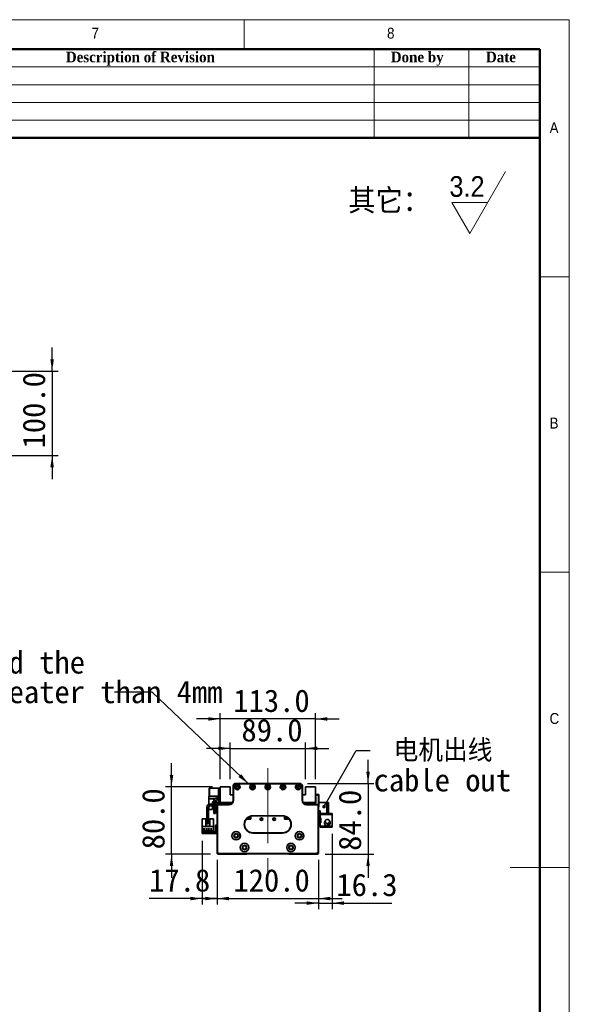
# Model space of a CAD drawing. Header units: millimetres. Extents: x 35 to 2905, y 35 to 2044.
# Tile 10 of 10: x 2254 to 2905, y 877 to 2044. Entities that reach past the tile are written whole.
import ezdxf

# ---------------------------------------------------------------- set-up
doc = ezdxf.new("R2010")
doc.units = ezdxf.units.MM
doc.header["$LTSCALE"] = 7
doc.linetypes.add('CENTERX2', pattern=[20.32, 12.7, -2.54, 2.54, -2.54])
doc.layers.add('黑色实线', color=7, linetype='Continuous')
doc.styles.add('SLDTEXTSTYLE0', font='Gothic.ttf', dxfattribs={"width": 0.913, "bigfont": 'bigfont'})
doc.styles.add('SLDTEXTSTYLE1', font='Gothic.ttf', dxfattribs={"width": 0.913})
doc.styles.add('SLDTEXTSTYLE2', font='timesbd.ttf', dxfattribs={"width": 0.933})
doc.styles.add('SLDTEXTSTYLE8', font='txt')
doc.styles.add('SLDTEXTSTYLE9', font='txt', dxfattribs={"bigfont": 'bigfont'})
doc.dimstyles.new('SLDDIMSTYLE0', dxfattribs={"dimtxt": 26.6, "dimasz": 14, "dimexe": 0, "dimexo": 0.0625, "dimgap": 6.65, "dimtad": 2, "dimdec": 1, "dimrnd": 1e-09, "dimzin": 4, "dimdsep": 46, "dimtxsty": 'SLDTEXTSTYLE8', "dimsah": 1, "dimcen": 0.09, "dimadec": 0, "dimazin": 1, "dimtfac": 1, "dimtdec": 1, "dimtmove": 0, "dimatfit": 0, "dimfxl": 0, "dimfrac": 2, "dimtolj": 1, "dimtzin": 12, "dimarcsym": 0})
doc.dimstyles.new('SLDDIMSTYLE1', dxfattribs={"dimtxt": 26.6, "dimasz": 14, "dimexe": 0, "dimexo": 0.0625, "dimgap": 6.65, "dimtad": 2, "dimdec": 1, "dimrnd": 1e-09, "dimzin": 12, "dimdsep": 46, "dimtxsty": 'SLDTEXTSTYLE8', "dimsah": 1, "dimcen": 0.09, "dimadec": 0, "dimazin": 3, "dimtfac": 1, "dimtdec": 1, "dimtmove": 0, "dimatfit": 0, "dimfxl": 0, "dimfrac": 2, "dimtolj": 1, "dimtzin": 12, "dimarcsym": 0})
doc.dimstyles.new('SLDDIMSTYLE2', dxfattribs={"dimtxt": 0.18, "dimasz": 4.2, "dimexe": 0, "dimexo": 0.0625, "dimgap": 0, "dimtad": 0, "dimtih": 1, "dimtoh": 1, "dimdec": 0, "dimrnd": 1e-09, "dimzin": 0, "dimdsep": 46, "dimtxsty": 'Standard', "dimblk1": 'DOT', "dimblk2": 'DOT', "dimsah": 1, "dimcen": 0.09, "dimadec": 0, "dimazin": 0, "dimtfac": 4.2, "dimtdec": 0, "dimtofl": 0, "dimtmove": 0, "dimatfit": 3, "dimldrblk": 'DOT', "dimfxl": 0, "dimfrac": 2, "dimtolj": 1, "dimtzin": 0, "dimarcsym": 0})
doc.dimstyles.new('SLDDIMSTYLE3', dxfattribs={"dimtxt": 0.18, "dimasz": 14, "dimexe": 0, "dimexo": 0.0625, "dimgap": 0, "dimtad": 0, "dimtih": 1, "dimtoh": 1, "dimdec": 0, "dimrnd": 1e-09, "dimzin": 0, "dimdsep": 46, "dimtxsty": 'Standard', "dimsah": 1, "dimcen": 0.09, "dimadec": 0, "dimazin": 0, "dimtfac": 14, "dimtdec": 0, "dimtofl": 0, "dimtmove": 0, "dimatfit": 3, "dimfxl": 0, "dimfrac": 2, "dimtolj": 1, "dimtzin": 0, "dimarcsym": 0})

# ---------------------------------------------------------------- blocks, each defined once
blk = doc.blocks.new('SW_SFSYMBOL_0')
at = {"color": 0, "linetype": 'Continuous', "lineweight": 18}
for p, q in [((24, -36.7), (66.5, 36.8)), ((24, -36.7), (2.8, 0)), ((45.2, 0), (2.8, 0))]:
    blk.add_line(p, q, dxfattribs=at)
at = {"color": 0, "linetype": 'Continuous', "lineweight": 18, "insert": (0, 31.3), "char_height": 24.5, "attachment_point": 1, "style": 'SLDTEXTSTYLE1'}
blk.add_mtext('3.2', dxfattribs=at)
blk = doc.blocks.new('_D')
at = {"layer": '黑色实线'}
for p, q in [((2487.9, 1048.7), (2487.9, 995.7)), ((2607.9, 1048.7), (2607.9, 995.7)), ((2487.9, 1002.7), (2459.9, 1002.7)), ((2487.9, 1002.7), (2607.9, 1002.7)), ((2607.9, 1002.7), (2635.9, 1002.7))]:
    blk.add_line(p, q, dxfattribs=at)
for points in [[(2487.9, 1002.7), (2473.9, 1004.8), (2473.9, 1000.6)], [(2607.9, 1002.7), (2621.9, 1000.6), (2621.9, 1004.8)]]:
    blk.add_solid(points, dxfattribs=at)
at = {"layer": '黑色实线', "insert": (2507.2, 1037.6), "char_height": 26.6, "attachment_point": 1, "style": 'SLDTEXTSTYLE8'}
blk.add_mtext('120.0', dxfattribs=at)
blk = doc.blocks.new('_D_1')
at = {"layer": '黑色实线'}
for p, q in [((2470.1, 1070.9), (2470.1, 995.7)), ((2487.9, 1048.7), (2487.9, 995.7)), ((2470.1, 1002.7), (2407.4, 1002.7)), ((2470.1, 1002.7), (2487.9, 1002.7)), ((2487.9, 1002.7), (2515.9, 1002.7))]:
    blk.add_line(p, q, dxfattribs=at)
for points in [[(2470.1, 1002.7), (2456.1, 1004.8), (2456.1, 1000.6)], [(2487.9, 1002.7), (2501.9, 1000.6), (2501.9, 1004.8)]]:
    blk.add_solid(points, dxfattribs=at)
at = {"layer": '黑色实线', "insert": (2407.4, 1037.6), "char_height": 26.6, "attachment_point": 1, "style": 'SLDTEXTSTYLE8'}
blk.add_mtext('17.8', dxfattribs=at)
blk = doc.blocks.new('_D_2')
at = {"layer": '黑色实线'}
for p, q in [((2624.2, 1079.5), (2624.2, 990.3)), ((2607.9, 1048.7), (2607.9, 990.3)), ((2607.9, 997.3), (2579.9, 997.3)), ((2607.9, 997.3), (2624.2, 997.3)), ((2624.2, 997.3), (2694.7, 997.3))]:
    blk.add_line(p, q, dxfattribs=at)
for points in [[(2607.9, 997.3), (2593.9, 999.4), (2593.9, 995.2)], [(2624.2, 997.3), (2638.2, 995.2), (2638.2, 999.4)]]:
    blk.add_solid(points, dxfattribs=at)
at = {"layer": '黑色实线', "insert": (2629.2, 1032.2), "char_height": 26.6, "attachment_point": 1, "style": 'SLDTEXTSTYLE8'}
blk.add_mtext('16.3', dxfattribs=at)
blk = doc.blocks.new('_D_3')
at = {"layer": '黑色实线'}
for p, q in [((2666.7, 1139.1), (2666.7, 1167.1)), ((2594.8, 1139.1), (2673.7, 1139.1)), ((2666.7, 1139.1), (2666.7, 1055.1)), ((2615.8, 1055.1), (2673.7, 1055.1)), ((2666.7, 1055.1), (2666.7, 1027.1))]:
    blk.add_line(p, q, dxfattribs=at)
for points in [[(2666.7, 1139.1), (2668.8, 1153.1), (2664.6, 1153.1)], [(2666.7, 1055.1), (2664.6, 1041.1), (2668.8, 1041.1)]]:
    blk.add_solid(points, dxfattribs=at)
at = {"layer": '黑色实线', "insert": (2631.8, 1059.2), "char_height": 26.6, "attachment_point": 1, "rotation": 90, "style": 'SLDTEXTSTYLE8'}
blk.add_mtext('84.0', dxfattribs=at)
blk = doc.blocks.new('_D_4')
at = {"layer": '黑色实线'}
for p, q in [((2433.9, 1135.1), (2433.9, 1163.1)), ((2482.5, 1135.1), (2426.9, 1135.1)), ((2433.9, 1055.1), (2433.9, 1135.1)), ((2480, 1055.1), (2426.9, 1055.1)), ((2433.9, 1055.1), (2433.9, 1027.1))]:
    blk.add_line(p, q, dxfattribs=at)
for points in [[(2433.9, 1135.1), (2436, 1149.1), (2431.8, 1149.1)], [(2433.9, 1055.1), (2431.8, 1041.1), (2436, 1041.1)]]:
    blk.add_solid(points, dxfattribs=at)
at = {"layer": '黑色实线', "insert": (2399, 1061), "char_height": 26.6, "attachment_point": 1, "rotation": 90, "style": 'SLDTEXTSTYLE8'}
blk.add_mtext('80.0', dxfattribs=at)
blk = doc.blocks.new('_D_5')
at = {"layer": '黑色实线'}
for p, q in [((2503.4, 1180.6), (2475.4, 1180.6)), ((2503.4, 1144), (2503.4, 1187.6)), ((2503.4, 1180.6), (2592.4, 1180.6)), ((2592.4, 1144), (2592.4, 1187.6)), ((2592.4, 1180.6), (2620.4, 1180.6))]:
    blk.add_line(p, q, dxfattribs=at)
for points in [[(2503.4, 1180.6), (2489.4, 1182.7), (2489.4, 1178.5)], [(2592.4, 1180.6), (2606.4, 1178.5), (2606.4, 1182.7)]]:
    blk.add_solid(points, dxfattribs=at)
at = {"layer": '黑色实线', "insert": (2516.7, 1215.5), "char_height": 26.6, "attachment_point": 1, "style": 'SLDTEXTSTYLE8'}
blk.add_mtext('89.0', dxfattribs=at)
blk = doc.blocks.new('_D_6')
at = {"layer": '黑色实线'}
for p, q in [((2491.4, 1215.5), (2463.4, 1215.5)), ((2491.4, 1144), (2491.4, 1222.5)), ((2604.4, 1215.5), (2491.4, 1215.5)), ((2604.4, 1144), (2604.4, 1222.5)), ((2604.4, 1215.5), (2632.4, 1215.5))]:
    blk.add_line(p, q, dxfattribs=at)
for points in [[(2491.4, 1215.5), (2477.4, 1217.6), (2477.4, 1213.4)], [(2604.4, 1215.5), (2618.4, 1213.4), (2618.4, 1217.6)]]:
    blk.add_solid(points, dxfattribs=at)
at = {"layer": '黑色实线', "insert": (2507.1, 1250.4), "char_height": 26.6, "attachment_point": 1, "style": 'SLDTEXTSTYLE8'}
blk.add_mtext('113.0', dxfattribs=at)
blk = doc.blocks.new('SW_NOTE_3')
at = {"layer": '黑色实线', "color": 0, "char_height": 26.6, "attachment_point": 1}
for s, insert, style in [(' 电机出线', (4.2, 13.3), 'SLDTEXTSTYLE9'), ('cable out', (4.2, -21.8), 'SLDTEXTSTYLE8')]:
    blk.add_mtext(s, dxfattribs=dict(at, insert=insert, style=style))
blk = doc.blocks.new('_DOT')
at = {"color": 0, "linetype": 'ByBlock', "lineweight": -2}
blk.add_line((-0.5, 0), (-1, 0), dxfattribs=at)
at = {"color": 0, "linetype": 'ByBlock', "const_width": 0.5}
blk.add_lwpolyline([(-0.25, 0, 1), (0.25, 0, 1)], format="xyb", close=True, dxfattribs=at)
blk = doc.blocks.new('SW_NOTE_4')
at = {"layer": '黑色实线', "color": 0, "char_height": 26.6, "attachment_point": 1, "style": 'SLDTEXTSTYLE8'}
for s, insert in [('The distance between the load plate and the ', (-813.1, 48.7)), ('steel belt protection belt shall be greater than 4mm', (-813.1, 13.6))]:
    blk.add_mtext(s, dxfattribs=dict(at, insert=insert))
blk = doc.blocks.new('_D_11')
at = {"layer": '黑色实线'}
for p, q in [((2292.5, 1627.6), (2292.5, 1655.6)), ((2178.8, 1627.6), (2299.5, 1627.6)), ((2292.5, 1627.6), (2292.5, 1527.6)), ((2178.8, 1527.6), (2299.5, 1527.6)), ((2292.5, 1527.6), (2292.5, 1499.6))]:
    blk.add_line(p, q, dxfattribs=at)
for points in [[(2292.5, 1627.6), (2294.6, 1641.6), (2290.4, 1641.6)], [(2292.5, 1527.6), (2290.4, 1513.6), (2294.6, 1513.6)]]:
    blk.add_solid(points, dxfattribs=at)
at = {"layer": '黑色实线', "insert": (2257.6, 1536), "char_height": 26.6, "attachment_point": 1, "rotation": 90, "style": 'SLDTEXTSTYLE8'}
blk.add_mtext('100.0', dxfattribs=at)

msp = doc.modelspace()

# ---------------------------------------------------------------- linework, layer by layer
at = {"color": 7, "linetype": 'Continuous', "lineweight": 18}
for p, q in [((2905, 2044), (35, 2044)), ((2520, 2009), (2520, 2044)), ((2905, 35), (2905, 2044)), ((70, 2009), (2870, 2009)), ((2674, 2009), (2674, 1904)), ((2786, 2009), (2786, 1904)), ((2870, 2009), (2870, 1904)), ((2870, 2009), (2870, 70)), ((2030, 1988), (2870, 1988)), ((2030, 1967), (2870, 1967)), ((2030, 1946), (2870, 1946)), ((2030, 1925), (2870, 1925)), ((2905, 1739.5), (2870, 1739.5)), ((2870, 1389.5), (2905, 1389.5)), ((2905, 1039.5), (2835, 1039.5))]:
    msp.add_line(p, q, dxfattribs=at)
at = {"color": 7, "linetype": 'Continuous', "lineweight": 50}
for p, q in [((2870, 2009), (70, 2009)), ((2870, 2009), (2870, 70)), ((2870, 1904), (2030, 1904))]:
    msp.add_line(p, q, dxfattribs=at)
at = {"color": 7, "linetype": 'Continuous', "lineweight": 35}
for p, q in [((2478.69, 1133.6), (2478.39, 1133.3)), ((2478.69, 1133.3), (2478.39, 1133.17)), ((2478.39, 1133.17), (2478.39, 1133.3)), ((2478.39, 1124.02), (2478.39, 1133.17)), ((2478.69, 1133.6), (2478.69, 1133.3)), ((2478.69, 1133.6), (2489.39, 1133.6)), ((2478.69, 1133.3), (2478.69, 1123.9)), ((2489.39, 1133.3), (2478.69, 1133.3)), ((2489.39, 1132.6), (2489.39, 1133.6)), ((2489.39, 1133.6), (2491.39, 1133.6)), ((2489.39, 1132.6), (2489.39, 1124.1)), ((2491.39, 1132.6), (2489.39, 1132.6)), ((2503.39, 1135.1), (2491.39, 1135.1)), ((2491.39, 1135.1), (2491.39, 1116.6)), ((2503.39, 1125.6), (2503.39, 1135.1)), ((2506.86, 1136.3), (2506.86, 1134.3)), ((2506.86, 1136.3), (2506.9, 1136.3)), ((2506.86, 1134.3), (2506.89, 1134.3)), ((2506.89, 1136.1), (2507.19, 1136.1)), ((2506.89, 1119.1), (2506.89, 1136.1)), ((2507.19, 1136.1), (2507.19, 1119.1)), ((2509.89, 1139.1), (2509.89, 1138.8)), ((2509.89, 1139.1), (2585.89, 1139.1)), ((2585.89, 1138.8), (2509.89, 1138.8)), ((2585.89, 1139.1), (2585.89, 1138.8)), ((2588.89, 1136.1), (2588.59, 1136.1)), ((2588.59, 1119.1), (2588.59, 1136.1)), ((2588.88, 1136.3), (2588.91, 1136.3)), ((2588.89, 1136.1), (2588.89, 1119.1)), ((2588.91, 1134.3), (2588.89, 1134.3)), ((2588.91, 1136.3), (2588.91, 1134.3)), ((2592.39, 1135.1), (2592.39, 1125.6)), ((2604.39, 1135.1), (2592.39, 1135.1)), ((2604.39, 1116.6), (2604.39, 1135.1)), ((2478.09, 1123.6), (2489.39, 1123.6)), ((2478.09, 1121), (2478.09, 1123.6)), ((2478.09, 1121), (2485.75, 1121)), ((2478.09, 1114.34), (2478.09, 1121)), ((2478.39, 1123.9), (2478.39, 1124.02)), ((2478.69, 1123.9), (2478.39, 1124.02)), ((2478.39, 1123.9), (2478.69, 1123.6)), ((2478.69, 1123.9), (2478.69, 1123.6)), ((2478.69, 1123.9), (2489.39, 1123.9)), ((2489.39, 1124.1), (2491.39, 1124.1)), ((2489.39, 1123.1), (2489.39, 1124.1)), ((2489.39, 1123.1), (2489.39, 1116.1)), ((2491.39, 1123.1), (2489.39, 1123.1)), ((2506.89, 1125.6), (2503.39, 1125.6)), ((2592.39, 1125.6), (2588.89, 1125.6)), ((2604.39, 1126.1), (2608.09, 1126.1)), ((2608.09, 1125.1), (2604.39, 1125.1)), ((2604.39, 1123.6), (2604.89, 1123.6)), ((2604.89, 1123.6), (2604.89, 1115.6)), ((2608.09, 1125.1), (2608.09, 1126.1)), ((2608.09, 1126.1), (2608.39, 1125.8)), ((2608.39, 1124.97), (2608.09, 1125.1)), ((2608.09, 1112.1), (2608.09, 1125.1)), ((2608.39, 1125.8), (2608.39, 1124.97)), ((2608.39, 1124.97), (2608.39, 1112.22)), ((2475.89, 1111.1), (2475.89, 1092.1)), ((2477.89, 1111.1), (2477.89, 1092.1)), ((2478.09, 1108.1), (2478.09, 1111.84)), ((2487.89, 1114.6), (2479.39, 1114.6)), ((2487.89, 1112.6), (2479.39, 1112.6)), ((2482.39, 1117.1), (2483.89, 1117.1)), ((2482.39, 1114.6), (2482.39, 1117.1)), ((2482.39, 1108.1), (2482.39, 1112.6)), ((2483.89, 1117.62), (2483.89, 1114.6)), ((2483.89, 1112.6), (2483.89, 1111.6)), ((2483.89, 1111.6), (2485.89, 1111.6)), ((2483.89, 1103.6), (2483.89, 1111.6)), ((2485.89, 1117.6), (2485.89, 1114.6)), ((2485.89, 1117.1), (2487.39, 1117.1)), ((2485.89, 1112.6), (2485.89, 1111.6)), ((2485.89, 1111.6), (2485.89, 1103.6)), ((2487.39, 1117.1), (2487.39, 1114.6)), ((2487.39, 1112.6), (2487.39, 1108.1)), ((2487.89, 1057.6), (2487.89, 1112.6)), ((2488.19, 1112.6), (2487.89, 1112.6)), ((2488.19, 1112.6), (2488.19, 1057.72)), ((2489.39, 1113.8), (2489.39, 1114.1)), ((2489.39, 1114.1), (2501.89, 1114.1)), ((2501.89, 1113.8), (2489.39, 1113.8)), ((2491.39, 1116.6), (2506.22, 1116.6)), ((2491.39, 1116.6), (2491.39, 1116.1)), ((2491.69, 1114.1), (2491.69, 1116.6)), ((2492.39, 1115.6), (2493.39, 1116.6)), ((2492.39, 1115.6), (2492.39, 1114.1)), ((2492.99, 1114.55), (2493.94, 1115.5)), ((2492.99, 1114.1), (2492.99, 1114.55)), ((2505.36, 1115.5), (2493.94, 1115.5)), ((2501.89, 1113.8), (2501.89, 1114.1)), ((2504.31, 1116.6), (2504.52, 1116.39)), ((2505.89, 1116.1), (2505.23, 1116.1)), ((2507.19, 1119.1), (2506.89, 1119.1)), ((2588.89, 1119.1), (2588.59, 1119.1)), ((2589.56, 1116.6), (2604.39, 1116.6)), ((2590.55, 1116.1), (2589.89, 1116.1)), ((2601.84, 1115.5), (2590.42, 1115.5)), ((2591.46, 1116.6), (2591.26, 1116.39)), ((2593.89, 1114.1), (2593.89, 1113.8)), ((2593.89, 1114.1), (2606.39, 1114.1)), ((2606.39, 1113.8), (2593.89, 1113.8)), ((2601.84, 1115.5), (2602.79, 1114.55)), ((2603.39, 1115.6), (2602.39, 1116.6)), ((2602.79, 1114.1), (2602.79, 1114.55)), ((2604.89, 1115.6), (2603.39, 1115.6)), ((2603.39, 1114.1), (2603.39, 1115.6)), ((2604.89, 1116.6), (2604.39, 1116.6)), ((2606.39, 1114.1), (2606.39, 1113.8)), ((2607.89, 1112.6), (2607.59, 1112.6)), ((2607.59, 1057.72), (2607.59, 1112.6)), ((2607.89, 1112.6), (2607.89, 1057.6)), ((2607.89, 1112.1), (2608.09, 1112.1)), ((2608.09, 1111.1), (2607.89, 1111.1)), ((2608.39, 1112.22), (2608.09, 1112.1)), ((2608.09, 1111.1), (2608.09, 1112.1)), ((2608.39, 1111.4), (2608.09, 1111.1)), ((2617.79, 1116.6), (2608.39, 1116.6)), ((2608.39, 1112.22), (2608.39, 1111.4)), ((2617.79, 1103.6), (2617.79, 1116.6)), ((2617.79, 1116.6), (2619.79, 1116.6)), ((2619.79, 1116.6), (2619.79, 1103.6)), ((2470.09, 1097.29), (2474.39, 1097.29)), ((2470.09, 1097.29), (2470.09, 1087.99)), ((2474.39, 1088.29), (2474.39, 1097.29)), ((2482.39, 1108.1), (2478.09, 1108.1)), ((2479.39, 1097.29), (2479.39, 1088.29)), ((2479.39, 1097.29), (2483.69, 1097.29)), ((2483.69, 1097.29), (2483.69, 1087.99)), ((2485.89, 1103.6), (2483.89, 1103.6)), ((2487.89, 1108.1), (2487.39, 1108.1)), ((2522.46, 1096.7), (2527.89, 1096.7)), ((2522.54, 1096.8), (2527.89, 1096.8)), ((2525.15, 1097.1), (2522.79, 1097.1)), ((2525.79, 1097.74), (2525.15, 1097.1)), ((2525.29, 1097.1), (2525.15, 1097.1)), ((2525.29, 1097.1), (2526.39, 1098.2)), ((2525.79, 1097.74), (2525.79, 1099.47)), ((2526.39, 1098.2), (2526.39, 1099.76)), ((2527.89, 1096.7), (2527.89, 1100.28)), ((2530.39, 1100.9), (2565.39, 1100.9)), ((2530.39, 1100.9), (2530.39, 1100.6)), ((2565.39, 1100.6), (2530.39, 1100.6)), ((2565.39, 1100.9), (2565.39, 1100.6)), ((2567.89, 1100.28), (2567.89, 1096.7)), ((2567.89, 1096.8), (2573.23, 1096.8)), ((2567.89, 1096.7), (2573.31, 1096.7)), ((2568.89, 1099.96), (2568.89, 1096.8)), ((2569.69, 1099.62), (2569.69, 1097.9)), ((2569.69, 1097.9), (2570.49, 1097.1)), ((2569.99, 1097.74), (2569.99, 1099.47)), ((2570.63, 1097.1), (2569.99, 1097.74)), ((2570.63, 1097.1), (2570.49, 1097.1)), ((2572.99, 1097.1), (2570.63, 1097.1)), ((2609.79, 1106.6), (2607.89, 1106.6)), ((2609.79, 1103.6), (2609.79, 1106.6)), ((2617.79, 1103.6), (2609.79, 1103.6)), ((2609.79, 1103.6), (2609.79, 1102.4)), ((2609.79, 1098.4), (2609.79, 1102.4)), ((2609.79, 1102.4), (2624.19, 1102.4)), ((2610.79, 1098.4), (2609.79, 1098.4)), ((2609.79, 1098.4), (2609.79, 1097.9)), ((2609.79, 1097.9), (2609.79, 1092.9)), ((2610.79, 1097.9), (2609.79, 1097.9)), ((2610.79, 1092.4), (2610.79, 1098.4)), ((2615.79, 1103.6), (2615.79, 1103.4)), ((2624.19, 1103.4), (2615.79, 1103.4)), ((2619.79, 1103.6), (2617.79, 1103.6)), ((2624.19, 1103.4), (2624.19, 1102.4)), ((2624.19, 1102.4), (2624.19, 1088.4)), ((2483.69, 1087.99), (2470.09, 1087.99)), ((2470.09, 1087.99), (2470.09, 1081.79)), ((2473.83, 1085.34), (2471.33, 1085.34)), ((2471.33, 1085.34), (2471.33, 1085.04)), ((2471.33, 1085.04), (2473.83, 1085.04)), ((2473.83, 1085.04), (2473.83, 1085.34)), ((2479.39, 1088.29), (2474.39, 1088.29)), ((2476.37, 1085.34), (2474.87, 1085.34)), ((2474.87, 1085.34), (2474.87, 1085.04)), ((2474.87, 1085.04), (2476.37, 1085.04)), ((2475.89, 1091.1), (2475.89, 1092.1)), ((2475.89, 1092.1), (2477.89, 1092.1)), ((2477.89, 1091.1), (2475.89, 1091.1)), ((2476.37, 1085.04), (2476.37, 1085.34)), ((2477.41, 1085.34), (2477.41, 1085.04)), ((2478.91, 1085.34), (2477.41, 1085.34)), ((2477.41, 1085.04), (2478.91, 1085.04)), ((2477.89, 1092.1), (2477.89, 1091.1)), ((2478.91, 1085.04), (2478.91, 1085.34)), ((2479.95, 1085.34), (2479.95, 1085.04)), ((2481.45, 1085.34), (2479.95, 1085.34)), ((2479.95, 1085.04), (2481.45, 1085.04)), ((2481.45, 1085.04), (2481.45, 1085.34)), ((2483.69, 1081.79), (2483.69, 1087.99)), ((2485.89, 1089.79), (2487.89, 1089.79)), ((2485.89, 1088.79), (2485.89, 1089.79)), ((2487.89, 1088.79), (2485.89, 1088.79)), ((2485.89, 1080.79), (2485.89, 1088.79)), ((2609.79, 1092.4), (2609.79, 1092.9)), ((2609.79, 1092.9), (2610.79, 1092.9)), ((2609.79, 1088.4), (2609.79, 1092.4)), ((2609.79, 1092.4), (2610.79, 1092.4)), ((2624.19, 1088.4), (2609.79, 1088.4)), ((2609.79, 1088.4), (2609.79, 1087.2)), ((2615.79, 1087.2), (2609.79, 1087.2)), ((2615.24, 1093.19), (2615.14, 1092.4)), ((2615.47, 1093.83), (2615.34, 1093.51)), ((2615.35, 1093.97), (2615.38, 1093.99)), ((2615.38, 1090.8), (2615.35, 1090.82)), ((2615.38, 1093.99), (2615.77, 1094.56)), ((2615.54, 1093.91), (2615.38, 1093.99)), ((2615.51, 1093.81), (2615.38, 1093.87)), ((2615.79, 1087.4), (2624.19, 1087.4)), ((2615.79, 1087.4), (2615.79, 1087.2)), ((2620.68, 1092.95), (2620.71, 1092.97)), ((2624.19, 1088.4), (2624.19, 1087.4)), ((2470.09, 1079.79), (2470.09, 1081.79)), ((2470.09, 1081.79), (2471.09, 1081.79)), ((2471.09, 1079.79), (2470.09, 1079.79)), ((2483.39, 1083.09), (2470.39, 1083.09)), ((2470.39, 1083.09), (2470.39, 1082.39)), ((2470.39, 1082.39), (2483.39, 1082.39)), ((2471.09, 1081.79), (2471.09, 1079.79)), ((2484.89, 1081.79), (2471.09, 1081.79)), ((2484.89, 1079.79), (2471.09, 1079.79)), ((2483.39, 1082.39), (2483.39, 1083.09)), ((2484.89, 1081.79), (2484.89, 1079.79)), ((2485.89, 1080.79), (2487.89, 1080.79)), ((2485.89, 1079.79), (2485.89, 1080.79)), ((2487.89, 1079.79), (2485.89, 1079.79)), ((2530.39, 1080.6), (2530.39, 1080.3)), ((2530.39, 1080.6), (2565.39, 1080.6)), ((2565.39, 1080.3), (2530.39, 1080.3)), ((2565.39, 1080.6), (2565.39, 1080.3)), ((2488.19, 1057.72), (2487.89, 1057.6)), ((2489.89, 1055.6), (2487.89, 1057.6)), ((2487.89, 1056.1), (2487.89, 1057.6)), ((2488.89, 1055.1), (2487.89, 1056.1)), ((2488.19, 1057.72), (2490.01, 1055.9)), ((2522.89, 1055.1), (2488.89, 1055.1)), ((2490.01, 1055.9), (2489.89, 1055.6)), ((2605.89, 1055.6), (2489.89, 1055.6)), ((2490.01, 1055.9), (2605.76, 1055.9)), ((2522.89, 1055.1), (2523.39, 1055.6)), ((2572.89, 1055.1), (2572.39, 1055.6)), ((2606.89, 1055.1), (2572.89, 1055.1)), ((2605.76, 1055.9), (2607.59, 1057.72)), ((2605.76, 1055.9), (2605.89, 1055.6)), ((2607.89, 1057.6), (2605.89, 1055.6)), ((2606.89, 1055.1), (2607.89, 1056.1)), ((2607.59, 1057.72), (2607.89, 1057.6)), ((2607.89, 1056.1), (2607.89, 1057.6))]:
    msp.add_line(p, q, dxfattribs=at)
at = {"color": 7, "linetype": 'Continuous', "lineweight": 35, "flags": 128}
msp.add_lwpolyline([(2484.89, 1079.79), (2485.47, 1079.85), (2485.89, 1079.96)], dxfattribs=at)
at = {"color": 7, "linetype": 'Continuous', "lineweight": 35}
for centre, radius in [((2511.89, 1134.85), 3.25), ((2511.89, 1134.85), 3), ((2511.89, 1134.85), 1.6), ((2511.89, 1134.85), 1.25), ((2529.89, 1134.85), 3.25), ((2529.89, 1134.85), 3), ((2529.89, 1134.85), 1.6), ((2529.89, 1134.85), 1.25), ((2547.89, 1134.85), 3.25), ((2547.89, 1134.85), 3), ((2547.89, 1134.85), 1.6), ((2547.89, 1134.85), 1.25), ((2565.89, 1134.85), 3.25), ((2565.89, 1134.85), 3), ((2565.89, 1134.85), 1.6), ((2565.89, 1134.85), 1.25), ((2583.89, 1134.85), 3.25), ((2583.89, 1134.85), 3), ((2583.89, 1134.85), 1.6), ((2583.89, 1134.85), 1.25), ((2540.39, 1096.8), 1.53), ((2540.39, 1096.8), 1.25), ((2555.39, 1096.8), 1.53), ((2555.39, 1096.8), 1.25), ((2510.39, 1077.13), 5.03), ((2510.39, 1077.13), 5), ((2510.39, 1077.13), 2.65), ((2510.39, 1077.13), 2.1), ((2585.39, 1077.13), 5.03), ((2585.39, 1077.13), 5), ((2585.39, 1077.13), 2.65), ((2585.39, 1077.13), 2.1), ((2520.39, 1063.13), 5.03), ((2520.39, 1063.13), 5), ((2520.39, 1063.13), 2.65), ((2520.39, 1063.13), 2.1), ((2575.39, 1063.13), 5.03), ((2575.39, 1063.13), 5), ((2575.39, 1063.13), 2.65), ((2575.39, 1063.13), 2.1)]:
    msp.add_circle(centre, radius, dxfattribs=at)
for centre, radius, start, end in [((2509.89, 1136.1), 3, 90, 180), ((2509.89, 1136.1), 2.7, 90, 180), ((2585.89, 1136.1), 3, 0, 90), ((2585.89, 1136.1), 2.7, 0, 90), ((2487.89, 1117.62), 4, 94.78019, 180), ((2487.39, 1123.6), 2, 274.78019, 0), ((2487.39, 1123.57), 4, 274.78019, 300), ((2479.39, 1111.1), 3.5, 90, 180), ((2479.39, 1111.1), 1.5, 90, 180), ((2487.89, 1117.6), 2, 94.78019, 180), ((2487.89, 1116.1), 1.5, 270, 0), ((2489.39, 1112.6), 1.5, 90, 180), ((2489.39, 1112.6), 1.2, 90, 180), ((2487.89, 1116.1), 3.5, 325.1501, 0), ((2501.89, 1119.1), 5.3, 270, 0), ((2501.89, 1119.1), 5, 270, 0), ((2505.23, 1117.1), 1, 224.99989, 270), ((2593.89, 1119.1), 5.3, 180, 270), ((2593.89, 1119.1), 5, 180, 270), ((2590.55, 1117.1), 1, 270, 315.00006), ((2606.39, 1112.6), 1.5, 0, 90), ((2606.39, 1112.6), 1.2, 0, 90), ((2530.39, 1090.6), 10.3, 90, 270), ((2530.39, 1090.6), 10, 90, 270), ((2565.39, 1090.6), 10.3, 270, 90), ((2565.39, 1090.6), 10, 270, 90), ((2618.39, 1092.4), 3.4, 207.88541, 44.31348), ((2618.39, 1092.4), 3.45, 237.57421, 0), ((2618.39, 1092.4), 2.5, 274.06825, 11.05475), ((2618.39, 1092.4), 2.6, 277.27427, 10.90897), ((2618.39, 1092.4), 3.45, 0, 47.89891), ((2484.89, 1082.79), 1, 270, 0)]:
    msp.add_arc(centre, radius, start, end, dxfattribs=at)
for points, knots in [([(2616.22, 1095.32), (2616.03, 1094.96), (2615.7, 1094.31), (2615.24, 1093.25), (2615.02, 1092.43), (2614.96, 1091.76), (2615.07, 1091.2), (2615.29, 1090.59), (2615.75, 1089.99), (2616.43, 1089.56), (2617.15, 1089.32), (2617.92, 1089.32), (2618.63, 1089.55), (2618.81, 1089.67), (2618.76, 1089.71), (2618.74, 1089.72)], [0, 0, 0, 0, 0.1801081, 0.3300043, 0.4496512, 0.5397589, 0.5746267, 0.6053238, 0.6784054, 0.7214129, 0.7619882, 0.8291679, 0.8886765, 0.9606031, 1, 1, 1, 1]), ([(2619.78, 1096.16), (2620.03, 1095.93), (2620.53, 1095.47), (2620.93, 1094.55), (2620.97, 1093.63), (2620.69, 1092.84), (2620.18, 1092.22), (2619.49, 1091.81), (2618.68, 1091.65), (2617.84, 1091.75), (2617.06, 1092.12), (2616.44, 1092.72), (2616.05, 1093.49), (2615.96, 1094.33), (2616.07, 1095.09), (2616.41, 1095.68), (2616.94, 1096.1), (2617.68, 1096.35), (2618.42, 1096.43), (2618.97, 1096.45), (2619.23, 1096.44), (2619.31, 1096.44), (2619.33, 1096.43), (2619.41, 1096.4), (2619.56, 1096.31), (2619.7, 1096.22), (2619.78, 1096.16)], [0, 0, 0, 0, 0.0648176, 0.1297787, 0.1897333, 0.2426161, 0.2944117, 0.3462436, 0.3987239, 0.452199, 0.5066004, 0.5614515, 0.6160529, 0.6697718, 0.7270693, 0.7653789, 0.8036907, 0.8589082, 0.9142284, 0.9495534, 0.9640013, 0.9648504, 0.9657586, 0.9687099, 0.9805278, 1, 1, 1, 1]), ([(2620.61, 1091.25), (2620.72, 1091.5), (2620.91, 1091.97), (2620.95, 1092.48), (2620.87, 1092.78), (2620.84, 1092.88)], [0, 0, 0, 0, 0.43595688, 0.82676894, 1, 1, 1, 1])]:
    msp.add_open_spline(points, degree=3, knots=knots, dxfattribs=at)
at = {"layer": '黑色实线', "linetype": 'CENTERX2', "lineweight": 18}
msp.add_line((2547.89, 1157.05), (2547.89, 1013.15), dxfattribs=at)

# ---------------------------------------------------------------- block references
at = {"color": 7, "linetype": 'Continuous', "lineweight": 18}
msp.add_blockref('SW_SFSYMBOL_0', (2763.03, 1827.32), dxfattribs=at)
at = {"layer": '黑色实线'}
for name, p in [('SW_NOTE_4', (2366.43, 1247.2)), ('SW_NOTE_3', (2669.04, 1178.05))]:
    msp.add_blockref(name, p, dxfattribs=at)

# ---------------------------------------------------------------- texts
at = {"color": 7, "linetype": 'Continuous', "lineweight": 0}
for s, insert, char_height, attachment_point, style in [('7', (2339.17, 2034.52), 12.96, 1, 'SLDTEXTSTYLE1'), ('8', (2689.17, 2034.52), 12.96, 1, 'SLDTEXTSTYLE1'), ('Description of Revision', (2397.01, 2006.1), 12.6, 2, 'SLDTEXTSTYLE2'), ('Done by', (2724.88, 2006.1), 12.6, 2, 'SLDTEXTSTYLE2'), ('Date', (2824, 2006.1), 12.6, 2, 'SLDTEXTSTYLE2'), ('A', (2881.67, 1922.52), 12.96, 1, 'SLDTEXTSTYLE1'), ('B', (2881.67, 1572.52), 12.96, 1, 'SLDTEXTSTYLE1'), ('C', (2881.67, 1222.52), 12.96, 1, 'SLDTEXTSTYLE1')]:
    msp.add_mtext(s, dxfattribs=dict(at, insert=insert, char_height=char_height, attachment_point=attachment_point, style=style))
at = {"color": 7, "linetype": 'Continuous', "lineweight": 18, "insert": (2643.32, 1843.08), "char_height": 25.929, "attachment_point": 1, "style": 'SLDTEXTSTYLE0'}
msp.add_mtext('其它：', dxfattribs=at)

# ---------------------------------------------------------------- dimensions: what is measured, and where the dimension line sits
at = {"layer": '黑色实线'}
for base, p1, p2, picture, middle in [((2292.5, 1527.62), (2169.88, 1627.62), (2169.88, 1527.62), '_D_11', (2292.5, 1578.4)), ((2666.71, 1055.1), (2585.89, 1139.1), (2606.89, 1055.1), '_D_3', (2666.71, 1091.96)), ((2433.85, 1135.1), (2488.89, 1055.1), (2491.39, 1135.1), '_D_4', (2433.85, 1093.79))]:
    dim = msp.add_linear_dim(base=base, p1=p1, p2=p2, angle=90, dimstyle='SLDDIMSTYLE0', dxfattribs=at)
    dim.commit()
    dim.dimension.update_dxf_attribs({"geometry": picture, "text_midpoint": middle, "dimtype": 160})
for base, p1, p2, dimstyle, picture, middle in [((2491.39, 1215.49), (2604.39, 1135.1), (2491.39, 1135.1), 'SLDDIMSTYLE0', '_D_6', (2549.51, 1215.49)), ((2592.39, 1180.56), (2503.39, 1135.1), (2592.39, 1135.1), 'SLDDIMSTYLE0', '_D_5', (2549.51, 1180.56)), ((2624.19, 997.27), (2607.89, 1057.6), (2624.19, 1088.4), 'SLDDIMSTYLE1', '_D_2', (2661.96, 997.27)), ((2487.89, 1002.73), (2470.09, 1079.79), (2487.89, 1057.6), 'SLDDIMSTYLE1', '_D_1', (2440.17, 1002.73)), ((2607.89, 1002.73), (2487.89, 1057.6), (2607.89, 1057.6), 'SLDDIMSTYLE0', '_D', (2549.59, 1002.73))]:
    dim = msp.add_linear_dim(base=base, p1=p1, p2=p2, dimstyle=dimstyle, dxfattribs=at)
    dim.commit()
    dim.dimension.update_dxf_attribs({"geometry": picture, "text_midpoint": middle, "dimtype": 160})

# ---------------------------------------------------------------- leaders
for points, dimstyle in [([(2524.98, 1138.8), (2410.88, 1247.2), (2366.43, 1247.2)], 'SLDDIMSTYLE3'), ([(2614.54, 1111.6), (2652.63, 1178.05), (2669.04, 1178.05)], 'SLDDIMSTYLE2')]:
    msp.add_leader(points, dimstyle=dimstyle, dxfattribs=at)

doc.saveas('drawing.dxf')
